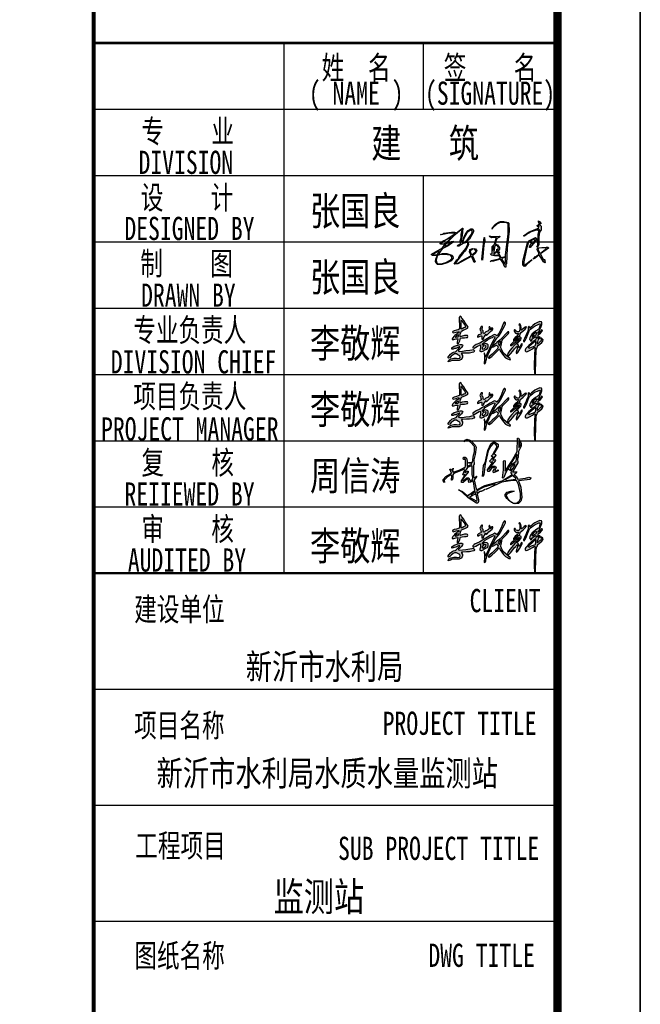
# Model space of a CAD drawing. Header units: inches. Extents: x 224620 to 3435104, y 247406 to 993300.
# Tile 96 of 110: x 327415 to 334909, y 714271 to 726157. Entities that reach past the tile are written whole.
import ezdxf
from ezdxf.enums import TextEntityAlignment as Align

# ---------------------------------------------------------------- set-up
doc = ezdxf.new("R2010")
doc.units = ezdxf.units.IN
doc.header["$MEASUREMENT"] = 0
for name, color, linetype in [('PUB_TEXT', 7, 'Continuous'), ('PUB_TITLE', 4, 'Continuous'), ('TK', 7, 'Continuous')]:
    doc.layers.add(name, color=color, linetype=linetype)
doc.styles.add('-宋体', font='txt', dxfattribs={"width": 0.8})
doc.styles.add('HZFS', font='tssdeng.shx', dxfattribs={"width": 0.8, "height": 400, "bigfont": 'hztxt.shx'})
doc.styles.add('TKHZ1', font='txt', dxfattribs={"width": 0.8})

# ---------------------------------------------------------------- blocks, each defined once
blk = doc.blocks.new('李敬辉')
h = blk.add_hatch(color=3)
h.paths.add_polyline_path([(3997, 950), (3920, 887), (3809, 793), (3730, 732), (3680, 669), (3670, 639), (3707, 622), (3817, 678), (3907, 708), (3970, 728), (3990, 743), (3996, 778), (4006, 824), (4012, 887), (4026, 937), (4017, 959)], flags=16)
h.paths.add_polyline_path([(4032, 1341), (3906, 1270), (3844, 1178), (3835, 1138), (3884, 1156), (3964, 1210), (4023, 1252), (4056, 1307)], flags=16)
h.paths.add_polyline_path([(3256, 1743), (3239, 1696), (3258, 1665), (3275, 1637), (3275, 1591), (3284, 1520), (3277, 1464), (3259, 1421), (3246, 1392), (3212, 1377), (3163, 1377), (3103, 1399), (3078, 1426), (3069, 1469), (3038, 1469), (3014, 1453), (3014, 1416), (3040, 1373), (3083, 1317), (3111, 1295), (3148, 1295), (3188, 1306), (3208, 1306), (3215, 1290), (3199, 1251), (3129, 1163), (3066, 1117), (3031, 1080), (2990, 1020), (2990, 980), (3003, 969), (3035, 1020), (3096, 1076), (3142, 1114), (3172, 1138), (3188, 1150), (3209, 1171), (3205, 1145), (3186, 1107), (3176, 1078), (3105, 1013), (3025, 946), (2962, 886), (2916, 846), (2880, 812), (2857, 774), (2851, 744), (2868, 730), (2914, 771), (3024, 864), (3095, 923), (3162, 988), (3200, 1041), (3222, 1053), (3243, 1067), (3270, 1067), (3247, 1030), (3206, 960), (3152, 893), (3048, 780), (2915, 625), (2820, 519), (2736, 377), (2707, 320), (2707, 272), (2718, 253), (2745, 249), (2858, 363), (2963, 495), (3041, 601), (3088, 652), (3116, 687), (3154, 721), (3170, 721), (3184, 707), (3175, 659), (3160, 609), (3147, 547), (3103, 439), (3103, 399), (3135, 384), (3182, 435), (3275, 581), (3338, 676), (3378, 766), (3378, 823), (3364, 834), (3343, 815), (3312, 748), (3275, 694), (3250, 664), (3234, 664), (3234, 707), (3218, 760), (3202, 787), (3172, 799), (3153, 812), (3179, 842), (3250, 929), (3319, 1013), (3341, 1063), (3341, 1107), (3311, 1130), (3282, 1137), (3266, 1131), (3254, 1148), (3273, 1225), (3292, 1259), (3301, 1289), (3335, 1338), (3427, 1418), (3515, 1502), (3560, 1542), (3578, 1592), (3558, 1616), (3526, 1589), (3484, 1558), (3440, 1527), (3401, 1491), (3374, 1469), (3350, 1456), (3337, 1472), (3337, 1534), (3337, 1591), (3328, 1653), (3312, 1690), (3293, 1724)])
h.paths.add_polyline_path([(2399, 950), (2324, 886), (2292, 840), (2298, 804), (2330, 753), (2348, 744), (2367, 785), (2389, 842), (2408, 898), (2408, 924), (2408, 940)], flags=16)
h.paths.add_polyline_path([(2726, 1379), (2628, 1264), (2489, 1113), (2318, 957), (2226, 889), (2165, 831), (2104, 784), (1997, 689), (2046, 668), (2184, 746), (2218, 770), (2264, 716), (2287, 696), (2287, 668), (2279, 641), (2242, 584), (2112, 461), (2008, 361), (1921, 281), (1873, 252), (1824, 186), (1872, 164), (1991, 251), (2139, 383), (2207, 458), (2250, 500), (2296, 552), (2321, 577), (2343, 577), (2377, 503), (2448, 397), (2527, 290), (2627, 189), (2710, 140), (2784, 108), (2854, 101), (2832, 152), (2738, 216), (2653, 296), (2536, 404), (2475, 502), (2432, 579), (2413, 645), (2404, 684), (2437, 807), (2461, 906), (2469, 996), (2497, 1033), (2598, 1129), (2672, 1200), (2749, 1286), (2777, 1329), (2777, 1381)])
h.paths.add_polyline_path([(1690, 731), (1619, 719), (1581, 687), (1558, 632), (1548, 602), (1587, 576), (1663, 612), (1729, 669), (1745, 726), (1710, 742)], flags=16)
h.paths.add_polyline_path([(1183, 736), (1135, 680), (1135, 638), (1188, 631), (1265, 671), (1344, 714), (1416, 757), (1452, 777), (1477, 766), (1477, 657), (1466, 577), (1446, 529), (1446, 489), (1492, 469), (1546, 469), (1627, 509), (1666, 542), (1716, 569), (1800, 611), (1824, 683), (1824, 776), (1789, 814), (1724, 836), (1652, 814), (1589, 754), (1566, 776), (1572, 820), (1640, 889), (1699, 938), (1799, 1002), (1910, 1063), (1967, 1097), (2021, 1122), (2063, 1142), (2097, 1155), (2128, 1145), (2135, 1119), (2057, 959), (1964, 794), (1870, 589), (1838, 503), (1787, 397), (1741, 285), (1721, 228), (1709, 228), (1705, 265), (1694, 299), (1697, 321), (1684, 346), (1673, 360), (1659, 385), (1666, 401), (1660, 415), (1641, 405), (1641, 366), (1657, 320), (1666, 251), (1666, 181), (1666, 123), (1666, 65), (1645, 8), (1645, -29), (1645, -69), (1667, -85), (1699, -69), (1726, -15), (1726, 32), (1737, 83), (1755, 130), (1775, 190), (1814, 304), (1860, 404), (1908, 513), (1944, 579), (1997, 689), (2070, 840), (2158, 998), (2228, 1081), (2316, 1178), (2428, 1344), (2506, 1504), (2572, 1639), (2617, 1733), (2617, 1790), (2589, 1821), (2560, 1810), (2511, 1746), (2429, 1501), (2313, 1303), (2260, 1229), (2233, 1187), (2195, 1227), (2139, 1254), (2094, 1236), (1926, 1150), (1797, 1074), (1564, 939), (1446, 862), (1288, 793), (1232, 768)])
h.paths.add_polyline_path([(1508, 1612), (1472, 1551), (1454, 1489), (1476, 1432), (1499, 1368), (1516, 1323), (1506, 1298), (1496, 1275), (1446, 1256), (1385, 1233), (1346, 1178), (1346, 1147), (1362, 1130), (1410, 1150), (1463, 1178), (1523, 1196), (1540, 1176), (1547, 1106), (1547, 1051), (1562, 1032), (1605, 1047), (1637, 1086), (1637, 1138), (1656, 1166), (1674, 1205), (1692, 1238), (1720, 1266), (1720, 1240), (1720, 1201), (1784, 1236), (1857, 1317), (1938, 1387), (2010, 1446), (2041, 1501), (2041, 1545), (1994, 1545), (1971, 1538), (1962, 1517), (1962, 1501), (1956, 1482), (1946, 1467), (1933, 1463), (1933, 1489), (1943, 1517), (1943, 1540), (1924, 1568), (1912, 1591), (1912, 1610), (1891, 1615), (1884, 1609), (1868, 1597), (1859, 1575), (1873, 1540), (1873, 1518), (1873, 1493), (1854, 1459), (1843, 1441), (1843, 1425), (1804, 1402), (1716, 1368), (1671, 1331), (1651, 1304), (1609, 1304), (1594, 1338), (1594, 1420), (1551, 1471), (1551, 1521), (1566, 1578), (1566, 1619), (1533, 1619)], flags=17)
h.paths.add_polyline_path([(168, 583), (175, 642), (267, 713), (435, 770), (553, 799), (624, 799), (670, 766), (663, 732), (608, 654), (516, 562), (471, 526), (471, 498), (528, 481), (650, 493), (809, 516), (986, 538), (1089, 557), (1146, 573), (1190, 544), (1209, 505), (1179, 451), (1103, 433), (971, 406), (838, 406), (676, 394), (617, 394), (617, 363), (653, 286), (663, 224), (644, 171), (597, 110), (500, 65), (399, 65), (276, 65), (187, 65), (113, 32), (0, 0), (31, 83), (125, 138), (254, 168), (377, 168), (435, 153), (527, 169), (556, 220), (527, 281), (446, 328), (376, 363), (288, 363), (223, 327), (138, 259), (75, 190), (16, 169), (-13, 199), (28, 265), (101, 356), (176, 421), (250, 449), (317, 467), (362, 491), (424, 559), (479, 605), (520, 656), (537, 689), (503, 689), (448, 663), (350, 616), (292, 607), (225, 582), (184, 576)])
h.paths.add_polyline_path([(454, 1236), (413, 1218), (373, 1179), (341, 1153), (323, 1137), (333, 1129), (391, 1139), (443, 1147), (467, 1163), (467, 1193), (467, 1221), (461, 1231)], flags=16)
h.paths.add_polyline_path([(585, 1900), (576, 1780), (576, 1654), (582, 1573), (582, 1527), (593, 1508), (633, 1521), (723, 1567), (788, 1589), (788, 1628), (741, 1727), (669, 1827), (623, 1882)], flags=16)
h.paths.add_polyline_path([(551, 2093), (510, 2034), (510, 1862), (521, 1723), (521, 1632), (521, 1554), (516, 1519), (503, 1492), (450, 1472), (374, 1447), (280, 1421), (207, 1395), (197, 1357), (229, 1324), (367, 1359), (439, 1381), (478, 1381), (500, 1370), (481, 1328), (411, 1299), (365, 1259), (303, 1210), (255, 1158), (215, 1107), (185, 1050), (185, 1017), (252, 1017), (370, 1048), (435, 1058), (448, 1044), (432, 976), (419, 915), (412, 872), (412, 836), (429, 822), (471, 841), (510, 895), (538, 969), (552, 1029), (565, 1083), (636, 1095), (742, 1103), (827, 1114), (890, 1121), (898, 1167), (892, 1200), (840, 1208), (742, 1208), (640, 1183), (591, 1162), (562, 1151), (543, 1162), (543, 1233), (552, 1266), (563, 1302), (577, 1349), (611, 1411), (686, 1450), (792, 1490), (880, 1536), (910, 1581), (878, 1632), (784, 1783), (711, 1896), (631, 2001), (590, 2061)])
h.paths.add_polyline_path([(4309, 1042), (4268, 1084), (4229, 1099), (4220, 1083), (4248, 1025), (4267, 1004), (4250, 960), (4210, 930), (4146, 875), (4101, 829), (4083, 811), (4083, 841), (4091, 910), (4113, 971), (4132, 1020), (4171, 1072), (4207, 1126), (4167, 1146), (4123, 1086), (4108, 1072), (4099, 1119), (4116, 1170), (4123, 1231), (4221, 1309), (4285, 1384), (4311, 1411), (4299, 1453), (4269, 1464), (4256, 1437), (4234, 1406), (4201, 1372), (4163, 1339), (4142, 1317), (4118, 1301), (4102, 1310), (4130, 1365), (4183, 1419), (4214, 1505), (4260, 1619), (4286, 1705), (4290, 1789), (4267, 1825), (4197, 1844), (4083, 1799), (3971, 1735), (3880, 1669), (3814, 1610), (3764, 1574), (3730, 1544), (3716, 1552), (3720, 1592), (3711, 1618), (3692, 1625), (3664, 1595), (3664, 1561), (3664, 1491), (3641, 1407), (3603, 1319), (3568, 1231), (3528, 1142), (3496, 1068), (3463, 1007), (3450, 962), (3450, 932), (3479, 913), (3518, 972), (3581, 1104), (3635, 1226), (3662, 1305), (3694, 1379), (3724, 1459), (3763, 1499), (3888, 1596), (3984, 1656), (4085, 1696), (4152, 1728), (4191, 1735), (4211, 1720), (4197, 1665), (4176, 1595), (4159, 1536), (4142, 1490), (4105, 1467), (4002, 1400), (3919, 1339), (3843, 1278), (3801, 1221), (3772, 1165), (3733, 1098), (3713, 1033), (3745, 1015), (3745, 995), (3782, 948), (3836, 988), (3823, 1038), (3885, 1080), (3966, 1126), (4002, 1150), (4028, 1143), (4028, 1072), (3992, 1011), (3905, 933), (3691, 755), (3588, 642), (3553, 606), (3526, 556), (3526, 503), (3567, 466), (3636, 475), (3747, 539), (3855, 601), (3933, 654), (3960, 654), (3979, 637), (3971, 581), (3967, 513), (3956, 416), (3944, 289), (3944, 132), (3935, 16), (3935, -185), (3935, -326), (3953, -425), (3953, -513), (3978, -562), (3997, -530), (3997, -405), (3997, -280), (4003, -149), (4003, -50), (4003, 47), (4013, 148), (4013, 282), (4018, 353), (4032, 518), (4036, 587), (4041, 625), (4073, 648), (4083, 698), (4092, 729), (4192, 815), (4287, 888), (4327, 955), (4344, 1002)])
for points in [[(551, 2093), (510, 2034), (510, 1862), (521, 1723), (521, 1632), (521, 1554), (516, 1519), (503, 1492), (450, 1472), (374, 1447), (280, 1421), (207, 1395), (197, 1357), (229, 1324), (367, 1359), (439, 1381), (478, 1381), (500, 1370), (481, 1328), (411, 1299), (365, 1259), (303, 1210), (255, 1158), (215, 1107), (185, 1050), (185, 1017), (252, 1017), (370, 1048), (435, 1058), (448, 1044), (432, 976), (419, 915), (412, 872), (412, 836), (429, 822), (471, 841), (510, 895), (538, 969), (552, 1029), (565, 1083), (636, 1095), (742, 1103), (827, 1114), (890, 1121), (898, 1167), (892, 1200), (840, 1208), (742, 1208), (640, 1183), (591, 1162), (562, 1151), (543, 1162), (543, 1233), (552, 1266), (563, 1302), (577, 1349), (611, 1411), (686, 1450), (792, 1490), (880, 1536), (910, 1581), (878, 1632), (784, 1783), (711, 1896), (631, 2001), (590, 2061)], [(585, 1900), (576, 1780), (576, 1654), (582, 1573), (582, 1527), (593, 1508), (633, 1521), (723, 1567), (788, 1589), (788, 1628), (741, 1727), (669, 1827), (623, 1882)], [(1183, 736), (1135, 680), (1135, 638), (1188, 631), (1265, 671), (1344, 714), (1416, 757), (1452, 777), (1477, 766), (1477, 657), (1466, 577), (1446, 529), (1446, 489), (1492, 469), (1546, 469), (1627, 509), (1666, 542), (1716, 569), (1800, 611), (1824, 683), (1824, 776), (1789, 814), (1724, 836), (1652, 814), (1589, 754), (1566, 776), (1572, 820), (1640, 889), (1699, 938), (1799, 1002), (1910, 1063), (1967, 1097), (2021, 1122), (2063, 1142), (2097, 1155), (2128, 1145), (2135, 1119), (2057, 959), (1964, 794), (1870, 589), (1838, 503), (1787, 397), (1741, 285), (1721, 228), (1709, 228), (1705, 265), (1694, 299), (1697, 321), (1684, 346), (1673, 360), (1659, 385), (1666, 401), (1660, 415), (1641, 405), (1641, 366), (1657, 320), (1666, 251), (1666, 181), (1666, 123), (1666, 65), (1645, 8), (1645, -29), (1645, -69), (1667, -85), (1699, -69), (1726, -15), (1726, 32), (1737, 83), (1755, 130), (1775, 190), (1814, 304), (1860, 404), (1908, 513), (1944, 579), (1997, 689), (2070, 840), (2158, 998), (2228, 1081), (2316, 1178), (2428, 1344), (2506, 1504), (2572, 1639), (2617, 1733), (2617, 1790), (2589, 1821), (2560, 1810), (2511, 1746), (2429, 1501), (2313, 1303), (2260, 1229), (2233, 1187), (2195, 1227), (2139, 1254), (2094, 1236), (1926, 1150), (1797, 1074), (1564, 939), (1446, 862), (1288, 793), (1232, 768)], [(1508, 1612), (1472, 1551), (1454, 1489), (1476, 1432), (1499, 1368), (1516, 1323), (1506, 1298), (1496, 1275), (1446, 1256), (1385, 1233), (1346, 1178), (1346, 1147), (1362, 1130), (1410, 1150), (1463, 1178), (1523, 1196), (1540, 1176), (1547, 1106), (1547, 1051), (1562, 1032), (1605, 1047), (1637, 1086), (1637, 1138), (1656, 1166), (1674, 1205), (1692, 1238), (1720, 1266), (1720, 1240), (1720, 1201), (1784, 1236), (1857, 1317), (1938, 1387), (2010, 1446), (2041, 1501), (2041, 1545), (1994, 1545), (1971, 1538), (1962, 1517), (1962, 1501), (1956, 1482), (1946, 1467), (1933, 1463), (1933, 1489), (1943, 1517), (1943, 1540), (1924, 1568), (1912, 1591), (1912, 1610), (1891, 1615), (1884, 1609), (1868, 1597), (1859, 1575), (1873, 1540), (1873, 1518), (1873, 1493), (1854, 1459), (1843, 1441), (1843, 1425), (1804, 1402), (1716, 1368), (1671, 1331), (1651, 1304), (1609, 1304), (1594, 1338), (1594, 1420), (1551, 1471), (1551, 1521), (1566, 1578), (1566, 1619), (1533, 1619)], [(2726, 1379), (2628, 1264), (2489, 1113), (2318, 957), (2226, 889), (2165, 831), (2104, 784), (1997, 689), (2046, 668), (2184, 746), (2218, 770), (2264, 716), (2287, 696), (2287, 668), (2279, 641), (2242, 584), (2112, 461), (2008, 361), (1921, 281), (1873, 252), (1824, 186), (1872, 164), (1991, 251), (2139, 383), (2207, 458), (2250, 500), (2296, 552), (2321, 577), (2343, 577), (2377, 503), (2448, 397), (2527, 290), (2627, 189), (2710, 140), (2784, 108), (2854, 101), (2832, 152), (2738, 216), (2653, 296), (2536, 404), (2475, 502), (2432, 579), (2413, 645), (2404, 684), (2437, 807), (2461, 906), (2469, 996), (2497, 1033), (2598, 1129), (2672, 1200), (2749, 1286), (2777, 1329), (2777, 1381)], [(3256, 1743), (3239, 1696), (3258, 1665), (3275, 1637), (3275, 1591), (3284, 1520), (3277, 1464), (3259, 1421), (3246, 1392), (3212, 1377), (3163, 1377), (3103, 1399), (3078, 1426), (3069, 1469), (3038, 1469), (3014, 1453), (3014, 1416), (3040, 1373), (3083, 1317), (3111, 1295), (3148, 1295), (3188, 1306), (3208, 1306), (3215, 1290), (3199, 1251), (3129, 1163), (3066, 1117), (3031, 1080), (2990, 1020), (2990, 980), (3003, 969), (3035, 1020), (3096, 1076), (3142, 1114), (3172, 1138), (3188, 1150), (3209, 1171), (3205, 1145), (3186, 1107), (3176, 1078), (3105, 1013), (3025, 946), (2962, 886), (2916, 846), (2880, 812), (2857, 774), (2851, 744), (2868, 730), (2914, 771), (3024, 864), (3095, 923), (3162, 988), (3200, 1041), (3222, 1053), (3243, 1067), (3270, 1067), (3247, 1030), (3206, 960), (3152, 893), (3048, 780), (2915, 625), (2820, 519), (2736, 377), (2707, 320), (2707, 272), (2718, 253), (2745, 249), (2858, 363), (2963, 495), (3041, 601), (3088, 652), (3116, 687), (3154, 721), (3170, 721), (3184, 707), (3175, 659), (3160, 609), (3147, 547), (3103, 439), (3103, 399), (3135, 384), (3182, 435), (3275, 581), (3338, 676), (3378, 766), (3378, 823), (3364, 834), (3343, 815), (3312, 748), (3275, 694), (3250, 664), (3234, 664), (3234, 707), (3218, 760), (3202, 787), (3172, 799), (3153, 812), (3179, 842), (3250, 929), (3319, 1013), (3341, 1063), (3341, 1107), (3311, 1130), (3282, 1137), (3266, 1131), (3254, 1148), (3273, 1225), (3292, 1259), (3301, 1289), (3335, 1338), (3427, 1418), (3515, 1502), (3560, 1542), (3578, 1592), (3558, 1616), (3526, 1589), (3484, 1558), (3440, 1527), (3401, 1491), (3374, 1469), (3350, 1456), (3337, 1472), (3337, 1534), (3337, 1591), (3328, 1653), (3312, 1690), (3293, 1724)], [(454, 1236), (413, 1218), (373, 1179), (341, 1153), (323, 1137), (333, 1129), (391, 1139), (443, 1147), (467, 1163), (467, 1193), (467, 1221), (461, 1231)], [(2399, 950), (2324, 886), (2292, 840), (2298, 804), (2330, 753), (2348, 744), (2367, 785), (2389, 842), (2408, 898), (2408, 924), (2408, 940)], [(3997, 950), (3920, 887), (3809, 793), (3730, 732), (3680, 669), (3670, 639), (3707, 622), (3817, 678), (3907, 708), (3970, 728), (3990, 743), (3996, 778), (4006, 824), (4012, 887), (4026, 937), (4017, 959)], [(4032, 1341), (3906, 1270), (3844, 1178), (3835, 1138), (3884, 1156), (3964, 1210), (4023, 1252), (4056, 1307)], [(168, 583), (175, 642), (267, 713), (435, 770), (553, 799), (624, 799), (670, 766), (663, 732), (608, 654), (516, 562), (471, 526), (471, 498), (528, 481), (650, 493), (809, 516), (986, 538), (1089, 557), (1146, 573), (1190, 544), (1209, 505), (1179, 451), (1103, 433), (971, 406), (838, 406), (676, 394), (617, 394), (617, 363), (653, 286), (663, 224), (644, 171), (597, 110), (500, 65), (399, 65), (276, 65), (187, 65), (113, 32), (0, 0), (31, 83), (125, 138), (254, 168), (377, 168), (435, 153), (527, 169), (556, 220), (527, 281), (446, 328), (376, 363), (288, 363), (223, 327), (138, 259), (75, 190), (16, 169), (-13, 199), (28, 265), (101, 356), (176, 421), (250, 449), (317, 467), (362, 491), (424, 559), (479, 605), (520, 656), (537, 689), (503, 689), (448, 663), (350, 616), (292, 607), (225, 582), (184, 576)], [(1690, 731), (1619, 719), (1581, 687), (1558, 632), (1548, 602), (1587, 576), (1663, 612), (1729, 669), (1745, 726), (1710, 742)]]:
    blk.add_lwpolyline(points, close=True)
for points in [[(4267, 1004), (4250, 960), (4210, 930), (4146, 875), (4101, 829), (4083, 811), (4083, 841), (4091, 910), (4113, 971), (4132, 1020), (4171, 1072), (4207, 1126), (4167, 1146), (4123, 1086), (4108, 1072), (4099, 1119), (4116, 1170), (4123, 1231), (4221, 1309), (4285, 1384), (4311, 1411), (4299, 1453), (4269, 1464), (4256, 1437), (4234, 1406), (4201, 1372), (4163, 1339), (4142, 1317), (4118, 1301), (4102, 1310), (4130, 1365), (4183, 1419), (4214, 1505), (4260, 1619), (4286, 1705), (4290, 1789), (4267, 1825), (4197, 1844), (4083, 1799), (3971, 1735), (3880, 1669), (3814, 1610), (3764, 1574), (3730, 1544), (3716, 1552), (3720, 1592), (3711, 1618), (3692, 1625), (3664, 1595), (3664, 1561), (3664, 1491), (3641, 1407), (3603, 1319), (3568, 1231), (3528, 1142), (3496, 1068), (3463, 1007), (3450, 962), (3450, 932), (3479, 913), (3518, 972), (3581, 1104), (3635, 1226), (3662, 1305), (3694, 1379), (3724, 1459), (3763, 1499), (3888, 1596), (3984, 1656), (4085, 1696), (4152, 1728), (4191, 1735), (4211, 1720), (4197, 1665), (4176, 1595), (4159, 1536), (4142, 1490), (4105, 1467), (4002, 1400), (3919, 1339), (3843, 1278), (3801, 1221), (3772, 1165), (3733, 1098), (3713, 1033), (3745, 1015), (3745, 995), (3782, 948), (3836, 988), (3823, 1038), (3885, 1080), (3966, 1126), (4002, 1150), (4028, 1143), (4028, 1072), (3992, 1011), (3905, 933), (3691, 755), (3588, 642), (3553, 606), (3526, 556), (3526, 503), (3567, 466), (3636, 475), (3747, 539), (3855, 601), (3933, 654), (3960, 654), (3979, 637), (3971, 581), (3967, 513), (3956, 416), (3944, 289), (3944, 132), (3935, 16), (3935, -185), (3935, -326), (3953, -425), (3953, -513), (3978, -562), (3997, -530), (3997, -405), (3997, -280), (4003, -149), (4003, -50), (4003, 47), (4013, 148), (4013, 282), (4018, 353), (4032, 518), (4036, 587), (4041, 625), (4073, 648), (4083, 698), (4092, 729), (4192, 815), (4287, 888), (4327, 955), (4344, 1002), (4309, 1042)], [(4309, 1042), (4268, 1084), (4229, 1099), (4220, 1083), (4248, 1025), (4267, 1004)]]:
    blk.add_lwpolyline(points)
blk = doc.blocks.new('A$C1A962DD0')
at = {"linetype": 'Continuous'}
h = blk.add_hatch(color=256, dxfattribs=at)
h.paths.add_polyline_path([(92, 26), (90, 27), (74, 18), (94, 7), (95, 12)], flags=16)
h.paths.add_polyline_path([(91, 31), (90, 32), (88, 32), (78, 24), (80, 23), (90, 27)], flags=17)
h.paths.add_polyline_path([(197, 78), (195, 79), (175, 68), (174, 66), (176, 65), (202, 69), (203, 71), (197, 76)], flags=16)
h.paths.add_polyline_path([(129, 97), (128, 98), (128, 96)], flags=16)
h.paths.add_polyline_path([(134, 103), (132, 104), (129, 99), (130, 98)], flags=16)
h.paths.add_polyline_path([(187, 105), (186, 106), (184, 104), (185, 102)], flags=16)
h.paths.add_polyline_path([(81, 105), (79, 106), (68, 101), (64, 96), (61, 88), (62, 87), (67, 91), (70, 91), (70, 88), (58, 73), (55, 67), (56, 64), (66, 72), (72, 72), (76, 64), (82, 68), (83, 73), (81, 82)], flags=16)
h.paths.add_polyline_path([(190, 108), (189, 110), (187, 107), (188, 106)], flags=16)
h.paths.add_polyline_path([(201, 110), (199, 111), (188, 100), (188, 96), (192, 95), (196, 99)], flags=16)
h.paths.add_polyline_path([(207, 137), (205, 138), (192, 117), (189, 111), (190, 109), (204, 119)], flags=16)
h.paths.add_polyline_path([(214, 171), (212, 172), (212, 157), (215, 162)], flags=16)
h.paths.add_polyline_path([(140, 172), (145, 172), (154, 166), (154, 160), (142, 139), (146, 138), (147, 136), (138, 123), (140, 122), (145, 124), (146, 121), (133, 105), (145, 105), (148, 102), (145, 92), (147, 91), (154, 95), (154, 92), (141, 86), (140, 91), (144, 99), (143, 101), (136, 100), (129, 90), (125, 90), (124, 95), (139, 116), (137, 117), (133, 115), (130, 119), (139, 129), (140, 131), (136, 131), (135, 134), (139, 138), (150, 158), (149, 165), (147, 165), (144, 168), (140, 168), (133, 161), (126, 148), (118, 111), (114, 81), (110, 76), (113, 107), (118, 114), (125, 149), (133, 167)], flags=17)
h.paths.add_polyline_path([(208, 183), (211, 183), (218, 169), (218, 161), (211, 146), (210, 130), (208, 125), (209, 114), (194, 89), (206, 89), (204, 85), (199, 81), (204, 77), (209, 69), (230, 71), (240, 74), (245, 72), (243, 68), (211, 64), (217, 46), (220, 17), (217, 7), (211, 1), (201, 0), (191, 3), (178, 15), (173, 22), (173, 26), (179, 32), (189, 35), (199, 35), (181, 29), (176, 24), (182, 12), (187, 7), (197, 2), (205, 2), (213, 7), (216, 15), (216, 29), (211, 54), (205, 65), (194, 65), (164, 60), (119, 40), (120, 42), (125, 43), (146, 54), (142, 55), (114, 46), (101, 40), (94, 35), (94, 32), (96, 30), (104, 35), (107, 35), (117, 40), (111, 36), (103, 34), (100, 31), (98, 31), (95, 27), (99, 12), (99, 5), (97, 2), (93, 2), (70, 16), (53, 32), (43, 39), (54, 34), (68, 22), (70, 22), (72, 25), (89, 37), (85, 61), (83, 64), (77, 60), (72, 59), (70, 69), (65, 68), (56, 59), (51, 59), (51, 64), (62, 80), (61, 82), (57, 80), (55, 82), (61, 95), (60, 97), (30, 84), (27, 81), (27, 71), (25, 66), (23, 66), (24, 79), (21, 80), (12, 75), (3, 66), (4, 59), (0, 64), (0, 68), (8, 76), (23, 85), (19, 97), (22, 97), (26, 93), (28, 99), (26, 91), (28, 88), (45, 94), (58, 100), (63, 104), (63, 123), (60, 126), (59, 124), (57, 124), (56, 128), (58, 130), (62, 130), (65, 127), (67, 119), (67, 105), (80, 111), (78, 113), (72, 113), (71, 115), (82, 116), (85, 136), (88, 145), (88, 160), (77, 172), (69, 177), (63, 176), (58, 173), (62, 178), (66, 180), (73, 179), (78, 176), (90, 164), (92, 158), (90, 138), (86, 123), (87, 110), (85, 108), (85, 77), (86, 73), (88, 72), (93, 77), (94, 76), (87, 67), (92, 42), (95, 40), (117, 51), (165, 64), (193, 82), (190, 86), (191, 92), (187, 93), (184, 96), (183, 100), (175, 87), (170, 73), (168, 71), (166, 72), (169, 95), (169, 119), (171, 121), (173, 120), (173, 91), (191, 118), (207, 146)])
for points in [[(208, 183), (211, 183), (218, 169), (218, 161), (211, 146), (210, 130), (208, 125), (209, 114), (194, 89), (206, 89), (204, 85), (199, 81), (204, 77), (209, 69), (230, 71), (240, 74), (245, 72), (243, 68), (211, 64), (217, 46), (220, 17), (217, 7), (211, 1), (201, 0), (191, 3), (178, 15), (173, 22), (173, 26), (179, 32), (189, 35), (199, 35), (181, 29), (176, 24), (182, 12), (187, 7), (197, 2), (205, 2), (213, 7), (216, 15), (216, 29), (211, 54), (205, 65), (194, 65), (164, 60), (119, 40), (120, 42), (125, 43), (146, 54), (142, 55), (114, 46), (101, 40), (94, 35), (94, 32), (96, 30), (104, 35), (107, 35), (117, 40), (111, 36), (103, 34), (100, 31), (98, 31), (95, 27), (99, 12), (99, 5), (97, 2), (93, 2), (70, 16), (53, 32), (43, 39), (54, 34), (68, 22), (70, 22), (72, 25), (89, 37), (85, 61), (83, 64), (77, 60), (72, 59), (70, 69), (65, 68), (56, 59), (51, 59), (51, 64), (62, 80), (61, 82), (57, 80), (55, 82), (61, 95), (60, 97), (30, 84), (27, 81), (27, 71), (25, 66), (23, 66), (24, 79), (21, 80), (12, 75), (3, 66), (4, 59), (0, 64), (0, 68), (8, 76), (23, 85), (19, 97), (22, 97), (26, 93), (28, 99), (26, 91), (28, 88), (45, 94), (58, 100), (63, 104), (63, 123), (60, 126), (59, 124), (57, 124), (56, 128), (58, 130), (62, 130), (65, 127), (67, 119), (67, 105), (80, 111), (78, 113), (72, 113), (71, 115), (82, 116), (85, 136), (88, 145), (88, 160), (77, 172), (69, 177), (63, 176), (58, 173), (62, 178), (66, 180), (73, 179), (78, 176), (90, 164), (92, 158), (90, 138), (86, 123), (87, 110), (85, 108), (85, 77), (86, 73), (88, 72), (93, 77), (94, 76), (87, 67), (92, 42), (95, 40), (117, 51), (165, 64), (193, 82), (190, 86), (191, 92), (187, 93), (184, 96), (183, 100), (175, 87), (170, 73), (168, 71), (166, 72), (169, 95), (169, 119), (171, 121), (173, 120), (173, 91), (191, 118), (207, 146), (208, 183)], [(140, 172), (145, 172), (154, 166), (154, 160), (142, 139), (146, 138), (147, 136), (138, 123), (140, 122), (145, 124), (146, 121), (133, 105), (145, 105), (148, 102), (145, 92), (147, 91), (154, 95), (154, 92), (141, 86), (140, 91), (144, 99), (143, 101), (136, 100), (129, 90), (125, 90), (124, 95), (139, 116), (137, 117), (133, 115), (130, 119), (139, 129), (140, 131), (136, 131), (135, 134), (139, 138), (150, 158), (149, 165), (147, 165), (144, 168), (140, 168), (133, 161), (126, 148), (118, 111), (114, 81), (110, 76), (113, 107), (118, 114), (125, 149), (133, 167), (140, 172)], [(214, 171), (212, 172), (212, 157), (215, 162), (214, 171)], [(207, 137), (205, 138), (192, 117), (189, 111), (190, 109), (204, 119), (207, 137)], [(201, 110), (199, 111), (188, 100), (188, 96), (192, 95), (196, 99), (201, 110)], [(81, 105), (79, 106), (68, 101), (64, 96), (61, 88), (62, 87), (67, 91), (70, 91), (70, 88), (58, 73), (55, 67), (56, 64), (66, 72), (72, 72), (76, 64), (82, 68), (83, 73), (81, 82), (81, 105)], [(129, 97), (128, 98), (128, 96), (129, 97)], [(134, 103), (132, 104), (129, 99), (130, 98), (134, 103)], [(187, 105), (186, 106), (184, 104), (185, 102), (187, 105)], [(190, 108), (189, 110), (187, 107), (188, 106), (190, 108)], [(197, 78), (195, 79), (175, 68), (174, 66), (176, 65), (202, 69), (203, 71), (197, 76), (197, 78)], [(91, 31), (90, 32), (88, 32), (78, 24), (80, 23), (90, 27), (91, 31)], [(92, 26), (90, 27), (74, 18), (94, 7), (95, 12), (92, 26)]]:
    blk.add_lwpolyline(points, dxfattribs=at)
blk = doc.blocks.new('张国良')
at = {"linetype": 'Continuous'}
h = blk.add_hatch(color=256, dxfattribs=at)
h.paths.add_polyline_path([(70, 138), (69, 139), (51, 139), (41, 137), (38, 134), (35, 122), (37, 113), (40, 110), (50, 110), (64, 114), (77, 122), (82, 127), (82, 132), (78, 137)], flags=16)
h.paths.add_polyline_path([(221, 144), (221, 146), (219, 147), (208, 139), (212, 137), (222, 137), (223, 140)], flags=16)
h.paths.add_polyline_path([(45, 149), (43, 150), (25, 139), (38, 138)], flags=16)
h.paths.add_polyline_path([(151, 155), (150, 156), (144, 155), (137, 149), (139, 142), (143, 138), (156, 149)], flags=16)
h.paths.add_polyline_path([(366, 158), (365, 159), (344, 158), (342, 155), (347, 144), (350, 143), (365, 155), (367, 157)], flags=16)
h.paths.add_polyline_path([(367, 161), (373, 161), (374, 158), (350, 141), (358, 124), (360, 122), (362, 125), (364, 114), (363, 113), (359, 117), (346, 138), (334, 128), (328, 125), (335, 133), (337, 133), (345, 140), (345, 143), (340, 153), (341, 159)])
h.paths.add_polyline_path([(209, 163), (207, 164), (205, 161), (204, 152), (206, 150)], flags=16)
h.paths.add_polyline_path([(216, 166), (214, 167), (212, 165), (209, 148), (209, 145), (212, 144), (218, 150), (218, 155), (219, 153), (221, 153), (223, 161), (221, 162), (221, 164)], flags=16)
h.paths.add_polyline_path([(76, 172), (77, 173), (68, 173), (63, 169), (60, 164), (64, 164)], flags=16)
h.paths.add_polyline_path([(78, 174), (77, 175), (77, 173)], flags=16)
h.paths.add_polyline_path([(335, 185), (333, 186), (321, 180), (323, 172), (325, 171), (330, 176)], flags=16)
h.paths.add_polyline_path([(333, 189), (335, 190), (338, 187), (338, 183), (319, 160), (317, 160), (317, 163), (322, 172), (321, 175), (318, 177), (313, 173), (307, 156), (299, 117), (299, 107), (301, 106), (323, 123), (325, 123), (310, 109), (308, 109), (303, 103), (300, 102), (296, 106), (296, 119), (309, 171), (317, 181)])
h.paths.add_polyline_path([(217, 189), (216, 190), (216, 188)], flags=16)
h.paths.add_polyline_path([(80, 189), (78, 190), (60, 180), (50, 172), (54, 171), (64, 173)], flags=16)
h.paths.add_polyline_path([(180, 190), (181, 190), (182, 179), (179, 167), (175, 122), (173, 125)])
h.paths.add_polyline_path([(342, 213), (341, 214), (341, 212)], flags=16)
h.paths.add_polyline_path([(142, 213), (141, 214), (128, 205), (117, 185), (117, 182), (113, 175), (119, 175), (128, 182), (141, 200), (143, 206)], flags=16)
h.paths.add_polyline_path([(114, 218), (115, 218), (113, 196), (110, 183), (111, 175), (114, 178), (119, 193), (125, 204), (131, 211), (139, 216), (143, 216), (147, 211), (147, 207), (135, 185), (126, 177), (131, 175), (132, 168), (123, 150), (117, 145), (93, 113), (96, 111), (102, 113), (111, 120), (139, 135), (139, 138), (135, 146), (136, 154), (144, 157), (154, 156), (158, 150), (155, 144), (144, 135), (153, 117), (150, 115), (142, 132), (140, 133), (100, 110), (89, 109), (97, 123), (101, 125), (104, 133), (124, 157), (130, 170), (130, 173), (128, 175), (116, 172), (103, 164), (99, 164), (100, 167), (108, 171), (107, 180), (110, 189), (110, 199), (113, 212), (110, 213), (88, 195), (73, 180), (74, 177), (86, 179), (86, 176), (71, 165), (53, 156), (43, 142), (44, 139), (54, 142), (67, 142), (82, 137), (85, 134), (86, 128), (80, 120), (68, 113), (52, 108), (39, 108), (35, 112), (33, 118), (34, 125), (38, 135), (24, 136), (21, 138), (21, 140), (54, 159), (61, 169), (49, 170), (47, 171), (47, 173), (56, 180), (65, 184), (91, 201), (90, 203), (70, 202), (50, 198), (48, 199), (56, 201), (58, 203), (81, 206), (90, 206), (96, 204)])
h.paths.add_polyline_path([(229, 238), (239, 238), (252, 235), (254, 233), (255, 209), (249, 158), (247, 110), (245, 108), (245, 100), (242, 100), (236, 115), (229, 125), (208, 119), (198, 118), (202, 121), (224, 126), (228, 129), (225, 135), (211, 135), (201, 137), (199, 141), (204, 142), (204, 163), (211, 170), (216, 188), (214, 190), (203, 189), (197, 192), (196, 195), (203, 193), (227, 194), (226, 191), (218, 187), (214, 176), (214, 170), (220, 168), (226, 160), (226, 155), (220, 147), (222, 145), (224, 147), (227, 145), (225, 146), (223, 142), (230, 130), (239, 132), (241, 131), (232, 126), (242, 109), (244, 117), (244, 138), (252, 200), (252, 231), (250, 233), (241, 235), (228, 235), (218, 230), (206, 219), (204, 215), (205, 220), (213, 229), (223, 236)])
h.paths.add_polyline_path([(344, 240), (348, 237), (351, 233), (351, 231), (347, 231), (347, 229), (352, 224), (352, 213), (347, 206), (345, 192), (345, 169), (342, 162), (339, 162), (342, 168), (343, 199), (345, 208), (348, 213), (345, 214), (343, 211), (341, 211), (340, 213), (322, 207), (307, 199), (301, 194), (298, 195), (316, 207), (344, 218), (345, 220), (341, 223), (340, 227), (342, 227), (345, 223), (345, 230), (347, 232), (344, 237)])
for points in [[(229, 238), (239, 238), (252, 235), (254, 233), (255, 209), (249, 158), (247, 110), (245, 108), (245, 100), (242, 100), (236, 115), (229, 125), (208, 119), (198, 118), (202, 121), (224, 126), (228, 129), (225, 135), (211, 135), (201, 137), (199, 141), (204, 142), (204, 163), (211, 170), (216, 188), (214, 190), (203, 189), (197, 192), (196, 195), (203, 193), (227, 194), (226, 191), (218, 187), (214, 176), (214, 170), (220, 168), (226, 160), (226, 155), (220, 147), (222, 145), (224, 147), (227, 145), (225, 146), (223, 142), (230, 130), (239, 132), (241, 131), (232, 126), (242, 109), (244, 117), (244, 138), (252, 200), (252, 231), (250, 233), (241, 235), (228, 235), (218, 230), (206, 219), (204, 215), (205, 220), (213, 229), (223, 236), (229, 238)], [(344, 240), (348, 237), (351, 233), (351, 231), (347, 231), (347, 229), (352, 224), (352, 213), (347, 206), (345, 192), (345, 169), (342, 162), (339, 162), (342, 168), (343, 199), (345, 208), (348, 213), (345, 214), (343, 211), (341, 211), (340, 213), (322, 207), (307, 199), (301, 194), (298, 195), (316, 207), (344, 218), (345, 220), (341, 223), (340, 227), (342, 227), (345, 223), (345, 230), (347, 232), (344, 237), (344, 240)], [(114, 218), (115, 218), (113, 196), (110, 183), (111, 175), (114, 178), (119, 193), (125, 204), (131, 211), (139, 216), (143, 216), (147, 211), (147, 207), (135, 185), (126, 177), (131, 175), (132, 168), (123, 150), (117, 145), (93, 113), (96, 111), (102, 113), (111, 120), (139, 135), (139, 138), (135, 146), (136, 154), (144, 157), (154, 156), (158, 150), (155, 144), (144, 135), (153, 117), (150, 115), (142, 132), (140, 133), (100, 110), (89, 109), (97, 123), (101, 125), (104, 133), (124, 157), (130, 170), (130, 173), (128, 175), (116, 172), (103, 164), (99, 164), (100, 167), (108, 171), (107, 180), (110, 189), (110, 199), (113, 212), (110, 213), (88, 195), (73, 180), (74, 177), (86, 179), (86, 176), (71, 165), (53, 156), (43, 142), (44, 139), (54, 142), (67, 142), (82, 137), (85, 134), (86, 128), (80, 120), (68, 113), (52, 108), (39, 108), (35, 112), (33, 118), (34, 125), (38, 135), (24, 136), (21, 138), (21, 140), (54, 159), (61, 169), (49, 170), (47, 171), (47, 173), (56, 180), (65, 184), (91, 201), (90, 203), (70, 202), (50, 198), (48, 199), (56, 201), (58, 203), (81, 206), (90, 206), (96, 204), (114, 218)], [(142, 213), (141, 214), (128, 205), (117, 185), (117, 182), (113, 175), (119, 175), (128, 182), (141, 200), (143, 206), (142, 213)], [(342, 213), (341, 214), (341, 212), (342, 213)], [(80, 189), (78, 190), (60, 180), (50, 172), (54, 171), (64, 173), (80, 189)], [(180, 190), (181, 190), (182, 179), (179, 167), (175, 122), (173, 125), (180, 190)], [(217, 189), (216, 190), (216, 188), (217, 189)], [(333, 189), (335, 190), (338, 187), (338, 183), (319, 160), (317, 160), (317, 163), (322, 172), (321, 175), (318, 177), (313, 173), (307, 156), (299, 117), (299, 107), (301, 106), (323, 123), (325, 123), (310, 109), (308, 109), (303, 103), (300, 102), (296, 106), (296, 119), (309, 171), (317, 181), (333, 189)], [(335, 185), (333, 186), (321, 180), (323, 172), (325, 171), (330, 176), (335, 185)], [(45, 149), (43, 150), (25, 139), (38, 138), (45, 149)], [(76, 172), (77, 173), (68, 173), (63, 169), (60, 164), (64, 164), (76, 172)], [(78, 174), (77, 175), (77, 173), (78, 174)], [(151, 155), (150, 156), (144, 155), (137, 149), (139, 142), (143, 138), (156, 149), (151, 155)], [(209, 163), (207, 164), (205, 161), (204, 152), (206, 150), (209, 163)], [(216, 166), (214, 167), (212, 165), (209, 148), (209, 145), (212, 144), (218, 150), (218, 155), (219, 153), (221, 153), (223, 161), (221, 162), (221, 164), (216, 166)], [(367, 161), (373, 161), (374, 158), (350, 141), (358, 124), (360, 122), (362, 125), (364, 114), (363, 113), (359, 117), (346, 138), (334, 128), (328, 125), (335, 133), (337, 133), (345, 140), (345, 143), (340, 153), (341, 159), (367, 161)], [(366, 158), (365, 159), (344, 158), (342, 155), (347, 144), (350, 143), (365, 155), (367, 157), (366, 158)], [(70, 138), (69, 139), (51, 139), (41, 137), (38, 134), (35, 122), (37, 113), (40, 110), (50, 110), (64, 114), (77, 122), (82, 127), (82, 132), (78, 137), (70, 138)], [(221, 144), (221, 146), (219, 147), (208, 139), (212, 137), (222, 137), (223, 140), (221, 144)]]:
    blk.add_lwpolyline(points, dxfattribs=at)
blk = doc.blocks.new('wrtgtg')
at = {"color": 4}
blk.add_line((7804, -4841), (7804, 52559), dxfattribs=at)
at = {"layer": 'PUB_TITLE'}
for p, q in [((8804, 53559), (8804, -5841)), ((7804, -4841), (7804, 52559)), ((4504, 4748), (4504, 11159)), ((6187, 10359), (6187, 11159)), ((2204, 10359), (7804, 10359)), ((2204, 9559), (7804, 9559)), ((6187, 4748), (6187, 9559)), ((2204, 8759), (7804, 8759)), ((2204, 7959), (7804, 7959)), ((2204, 7159), (7804, 7159)), ((2204, 6359), (7804, 6359)), ((2204, 5559), (7804, 5559)), ((2204, 4759), (7804, 4759)), ((2204, 4759), (7804, 4759)), ((2204, 3359), (7804, 3359)), ((2204, 1959), (7804, 1959)), ((2204, 559), (7804, 559))]:
    blk.add_line(p, q, dxfattribs=at)
blk.add_lwpolyline([(-75296, -5841), (8804, -5841), (8804, 53559), (-75296, 53559)], close=True, dxfattribs=at)
at = {"layer": 'PUB_TITLE', "const_width": 100}
blk.add_lwpolyline([(-72796, -4841), (7804, -4841), (7804, 52559), (-72796, 52559)], close=True, dxfattribs=at)
at = {"layer": 'PUB_TITLE'}
for points, const_width in [([(2204, -4841), (2204, 52559)], 50), ([(2204, 11159), (7804, 11159)], 29.7), ([(2204, 4759), (7804, 4759)], 29.7)]:
    blk.add_lwpolyline(points, dxfattribs=dict(at, const_width=const_width))
at = {"linetype": 'Continuous', "xscale": 4, "yscale": 4, "zscale": 4}
blk.add_blockref('张国良', (6200, 8052), dxfattribs=at)
for name, p, xscale, yscale, zscale in [('李敬辉', (6484, 7310), 0.264000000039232, 0.264000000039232, 0.264000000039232), ('李敬辉', (6484, 6510), 0.264000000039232, 0.264000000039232, 0.264000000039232), ('A$C1A962DD0', (6423, 5598), 4.320000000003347, 4.320000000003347, 4.320000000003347), ('李敬辉', (6484, 4910), 0.264000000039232, 0.264000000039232, 0.264000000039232)]:
    blk.add_blockref(name, p, dxfattribs=dict(xscale=xscale, yscale=yscale, zscale=zscale))
at = {"layer": 'TK'}
for s, height, style, width, p in [('姓  名', 280, '-宋体', 0.75, (5373, 10869)), ('签    名', 280, '-宋体', 0.75, (6990, 10869)), ('( NAME )', 280, '-宋体', 0.75, (5373, 10533)), ('(SIGNATURE)', 280, '-宋体', 0.75, (6990, 10533)), ('专    业', 280, '-宋体', 0.75, (3339, 10099)), ('DIVISION ', 280, '-宋体', 0.75, (3388, 9719)), ('设    计', 280, '-宋体', 0.75, (3331, 9299)), ('张国良', 350, 'TKHZ1', 0.8, (5362, 9141)), ('DESIGNED BY', 280, '-宋体', 0.75, (3360, 8921)), ('制    图    ', 280, '-宋体', 0.75, (3611, 8503)), ('张国良', 350, 'TKHZ1', 0.8, (5362, 8341)), ('DRAWN BY', 280, '-宋体', 0.75, (3347, 8116)), ('专业负责人', 280, '-宋体', 0.75, (3364, 7700)), ('李敬辉', 350, 'TKHZ1', 0.8, (5362, 7541)), ('DIVISION CHIEF', 280, '-宋体', 0.75, (3410, 7311)), ('项目负责人', 280, '-宋体', 0.75, (3364, 6900)), ('李敬辉', 350, 'TKHZ1', 0.8, (5362, 6741)), ('PROJECT MANAGER', 280, '-宋体', 0.75, (3364, 6501)), ('复    核', 280, '-宋体', 0.75, (3339, 6100)), ('周信涛', 350, 'TKHZ1', 0.8, (5362, 5941)), ('REIIEWED BY', 280, '-宋体', 0.75, (3361, 5715)), ('审    核', 280, '-宋体', 0.75, (3338, 5300)), ('李敬辉', 350, 'TKHZ1', 0.8, (5362, 5094)), ('AUDITED BY', 280, '-宋体', 0.75, (3330, 4916)), ('工程项目', 280, '-宋体', 0.75, (3252, 1473)), ('SUB PROJECT TITLE', 280, '-宋体', 0.75, (6369, 1438))]:
    blk.add_text(s, height=height, dxfattribs=dict(at, style=style, width=width)).set_placement(p, align=Align.MIDDLE)
at = {"layer": 'TK', "style": 'TKHZ1', "width": 0.8}
for s, height, p in [('建   筑', 350, (6205, 9774)), ('新沂市水利局', 304.9, (4991, 3479)), ('新沂市水利局水质水量监测站', 304.92, (5024, 2192)), ('监测站', 350, (4923, 680))]:
    blk.add_text(s, height=height, dxfattribs=at).set_placement(p, align=Align.CENTER)
at = {"layer": 'TK', "style": '-宋体', "width": 0.75}
for s, p in [('CLIENT', (6743, 4289, 0)), ('建设单位', (2693, 4184)), ('项目名称', (2692, 2782)), ('PROJECT TITLE', (5693, 2808, 0)), ('图纸名称', (2695, 2)), ('DWG TITLE', (6245, 7, 0))]:
    blk.add_text(s, height=280, dxfattribs=at).set_placement(p)

msp = doc.modelspace()

# ---------------------------------------------------------------- block references
msp.add_blockref('wrtgtg', (326104.7, 714715.8))

# ---------------------------------------------------------------- texts
at = {"layer": 'PUB_TEXT', "style": 'HZFS', "width": 0.8}
for s, p in [('1)所有屋面和墙体的保温材料防火性能均应满足《民用建筑外保温系统及外墙装饰防火暂行规定》及《江苏省建筑外墙保温材料防火暂行规定》的要求。', (304931.2, 717848.7)), ('2)本工程屋面保温材料为挤塑聚苯板(XPS)，燃烧性能为B1级，应采用不小于10mm的不燃材料做防护层。屋顶防水层应采用厚度不小于10mm的', (304931.2, 717128.2)), ('3)外墙保温材料应执行徐建发〔2013〕115号《关于进一步规范建筑结构保温系统设计选用具体事项的通知》要求外墙保温材料应加强粘接、', (304931.2, 715903.4)), ('4)复合岩棉防火保温板与基层连接采用粘、锚结合的方式，锚栓规格数量及做法按《外墙外保温工程技术规程》JGJ144有关要求施工。', (304931.2, 714624.3))]:
    msp.add_text(s, height=380, dxfattribs=at).set_placement(p)

doc.saveas('drawing.dxf')
